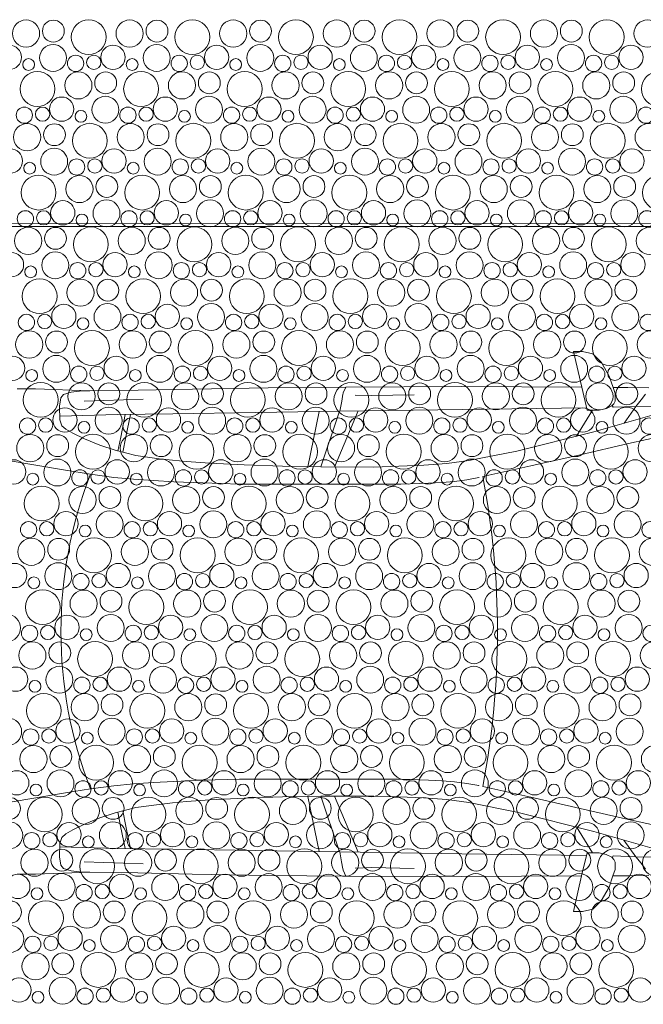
# Model space of a CAD drawing. Header units: metres. Extents: x -167 to 338, y -186 to 508.
# Tile 120 of 256: x 67.99 to 70.18, y 22.26 to 25.72. Entities that reach past the tile are written whole.
import ezdxf
from ezdxf.enums import TextEntityAlignment as Align

# ---------------------------------------------------------------- set-up
doc = ezdxf.new("R2010")
doc.units = ezdxf.units.M
doc.header["$MEASUREMENT"] = 0
doc.linetypes.add('Öffnungslinie Tür Fenster', pattern=[0.23, 0.15, -0.08])
for name, color, linetype in [('60 Gelände 2D Übersicht', 7, 'Continuous'), ('60 Stellplätze', 7, 'Continuous'), ('94 Genehmigungsplanung Bemaßung', 7, 'Continuous')]:
    doc.layers.add(name, color=color, linetype=linetype)
doc.styles.add('ERSTELLTER_STIL_1', font='arial.ttf')
doc.styles.add('ERSTELLTER_STIL_2', font='arial.ttf')
doc.dimstyles.new('ERSTELLTER_STIL__2', dxfattribs={"dimtxt": 0.25, "dimasz": 0.19, "dimexe": 0.18, "dimexo": 0.1, "dimgap": 0, "dimtad": 1, "dimzin": 0, "dimdsep": 46, "dimtxsty": 'ERSTELLTER_STIL_1', "dimblk": 'ARROWHEAD_6', "dimblk1": 'ARROWHEAD_6', "dimblk2": 'ARROWHEAD_6', "dimcen": 0.09, "dimclrd": 7, "dimclre": 7, "dimclrt": 7, "dimazin": 0, "dimtfac": 1, "dimtdec": 4, "dimtmove": 0, "dimatfit": 3, "dimfxl": 1, "dimtolj": 1, "dimtzin": 0, "dimarcsym": 0})

# ---------------------------------------------------------------- blocks, each defined once
blk = doc.blocks.new('*X45', base_point=(27236.1321, 33357.279))
at = {"layer": '60 Gelände 2D Übersicht', "color": 9, "linetype": 'Continuous', "lineweight": 18}
for centre, radius in [((68.0096, 25.6715), 0.0477), ((68.1056, 25.6803), 0.0384), ((68.2297, 25.659), 0.0612), ((68.3733, 25.6715), 0.0477), ((68.4693, 25.6803), 0.0384), ((68.5935, 25.659), 0.0612), ((68.737, 25.6715), 0.0477), ((68.8331, 25.6803), 0.0384), ((68.9572, 25.659), 0.0612), ((69.1007, 25.6715), 0.0477), ((69.1968, 25.6803), 0.0384), ((69.3209, 25.659), 0.0612), ((69.4644, 25.6715), 0.0477), ((69.5605, 25.6803), 0.0384), ((69.6846, 25.659), 0.0612), ((69.8281, 25.6715), 0.0477), ((69.9242, 25.6803), 0.0384), ((70.0483, 25.659), 0.0612), ((70.1918, 25.6715), 0.0477), ((67.9511, 25.5881), 0.0426), ((68.1046, 25.586), 0.0473), ((68.3148, 25.5881), 0.0426), ((68.4683, 25.586), 0.0473), ((68.6786, 25.5881), 0.0426), ((68.832, 25.586), 0.0473), ((69.0423, 25.5881), 0.0426), ((69.1957, 25.586), 0.0473), ((69.406, 25.5881), 0.0426), ((69.5594, 25.586), 0.0473), ((69.7697, 25.5881), 0.0426), ((69.9232, 25.586), 0.0473), ((70.1334, 25.5881), 0.0426), ((68.1836, 25.5668), 0.0286), ((68.2475, 25.5704), 0.0251), ((68.5474, 25.5668), 0.0286), ((68.6112, 25.5704), 0.0251), ((68.9111, 25.5668), 0.0286), ((68.9749, 25.5704), 0.0251), ((69.2748, 25.5668), 0.0286), ((69.3386, 25.5704), 0.0251), ((69.6385, 25.5668), 0.0286), ((69.7023, 25.5704), 0.0251), ((70.0022, 25.5668), 0.0286), ((70.066, 25.5704), 0.0251), ((68.0185, 25.5627), 0.0207), ((68.3822, 25.5627), 0.0207), ((68.7459, 25.5627), 0.0207), ((69.1096, 25.5627), 0.0207), ((69.4733, 25.5627), 0.0207), ((69.8371, 25.5627), 0.0207), ((68.0497, 25.477), 0.0612), ((68.1933, 25.4895), 0.0477), ((68.2893, 25.4983), 0.0384), ((68.4135, 25.477), 0.0612), ((68.557, 25.4895), 0.0477), ((68.6531, 25.4983), 0.0384), ((68.7772, 25.477), 0.0612), ((68.9207, 25.4895), 0.0477), ((69.0168, 25.4983), 0.0384), ((69.1409, 25.477), 0.0612), ((69.2844, 25.4895), 0.0477), ((69.3805, 25.4983), 0.0384), ((69.5046, 25.477), 0.0612), ((69.6481, 25.4895), 0.0477), ((69.7442, 25.4983), 0.0384), ((69.8683, 25.477), 0.0612), ((70.0118, 25.4895), 0.0477), ((70.1079, 25.4983), 0.0384), ((70.232, 25.477), 0.0612), ((68.2883, 25.404), 0.0473), ((68.652, 25.404), 0.0473), ((69.0157, 25.404), 0.0473), ((69.3794, 25.404), 0.0473), ((69.7432, 25.404), 0.0473), ((70.1069, 25.404), 0.0473), ((68.1348, 25.4061), 0.0426), ((68.4986, 25.4061), 0.0426), ((68.8623, 25.4061), 0.0426), ((69.226, 25.4061), 0.0426), ((69.5897, 25.4061), 0.0426), ((69.9534, 25.4061), 0.0426), ((68.0036, 25.3849), 0.0286), ((68.0675, 25.3884), 0.0251), ((68.2022, 25.3807), 0.0207), ((68.3674, 25.3849), 0.0286), ((68.4312, 25.3884), 0.0251), ((68.5659, 25.3807), 0.0207), ((68.7311, 25.3849), 0.0286), ((68.7949, 25.3884), 0.0251), ((68.9296, 25.3807), 0.0207), ((69.0948, 25.3849), 0.0286), ((69.1586, 25.3884), 0.0251), ((69.2933, 25.3807), 0.0207), ((69.4585, 25.3849), 0.0286), ((69.5223, 25.3884), 0.0251), ((69.6571, 25.3807), 0.0207), ((69.8222, 25.3849), 0.0286), ((69.886, 25.3884), 0.0251), ((70.0208, 25.3807), 0.0207), ((70.1859, 25.3849), 0.0286), ((68.0133, 25.3075), 0.0477), ((68.1093, 25.3163), 0.0384), ((68.2335, 25.2951), 0.0612), ((68.377, 25.3075), 0.0477), ((68.4731, 25.3163), 0.0384), ((68.5972, 25.2951), 0.0612), ((68.7407, 25.3075), 0.0477), ((68.8368, 25.3163), 0.0384), ((68.9609, 25.2951), 0.0612), ((69.1044, 25.3075), 0.0477), ((69.2005, 25.3163), 0.0384), ((69.3246, 25.2951), 0.0612), ((69.4681, 25.3075), 0.0477), ((69.5642, 25.3163), 0.0384), ((69.6883, 25.2951), 0.0612), ((69.8318, 25.3075), 0.0477), ((69.9279, 25.3163), 0.0384), ((70.052, 25.2951), 0.0612), ((70.1956, 25.3075), 0.0477), ((67.9548, 25.2241), 0.0426), ((68.1083, 25.222), 0.0473), ((68.3186, 25.2241), 0.0426), ((68.472, 25.222), 0.0473), ((68.6823, 25.2241), 0.0426), ((68.8357, 25.222), 0.0473), ((69.046, 25.2241), 0.0426), ((69.1994, 25.222), 0.0473), ((69.4097, 25.2241), 0.0426), ((69.5632, 25.222), 0.0473), ((69.7734, 25.2241), 0.0426), ((69.9269, 25.222), 0.0473), ((70.1371, 25.2241), 0.0426), ((68.0222, 25.1987), 0.0207), ((68.1874, 25.2029), 0.0286), ((68.2512, 25.2064), 0.0251), ((68.3859, 25.1987), 0.0207), ((68.5511, 25.2029), 0.0286), ((68.6149, 25.2064), 0.0251), ((68.7496, 25.1987), 0.0207), ((68.9148, 25.2029), 0.0286), ((68.9786, 25.2064), 0.0251), ((69.1133, 25.1987), 0.0207), ((69.2785, 25.2029), 0.0286), ((69.3423, 25.2064), 0.0251), ((69.4771, 25.1987), 0.0207), ((69.6422, 25.2029), 0.0286), ((69.706, 25.2064), 0.0251), ((69.8408, 25.1987), 0.0207), ((70.0059, 25.2029), 0.0286), ((70.0697, 25.2064), 0.0251), ((68.0535, 25.1131), 0.0612), ((68.4172, 25.1131), 0.0612), ((68.7809, 25.1131), 0.0612), ((69.1446, 25.1131), 0.0612), ((69.5083, 25.1131), 0.0612), ((69.872, 25.1131), 0.0612), ((70.2357, 25.1131), 0.0612), ((68.197, 25.1255), 0.0477), ((68.2931, 25.1343), 0.0384), ((68.5607, 25.1255), 0.0477), ((68.6568, 25.1343), 0.0384), ((68.9244, 25.1255), 0.0477), ((69.0205, 25.1343), 0.0384), ((69.2881, 25.1255), 0.0477), ((69.3842, 25.1343), 0.0384), ((69.6518, 25.1255), 0.0477), ((69.7479, 25.1343), 0.0384), ((70.0156, 25.1255), 0.0477), ((70.1116, 25.1343), 0.0384), ((68.1386, 25.0421), 0.0426), ((68.292, 25.04), 0.0473), ((68.5023, 25.0421), 0.0426), ((68.6557, 25.04), 0.0473), ((68.866, 25.0421), 0.0426), ((69.0194, 25.04), 0.0473), ((69.2297, 25.0421), 0.0426), ((69.3832, 25.04), 0.0473), ((69.5934, 25.0421), 0.0426), ((69.7469, 25.04), 0.0473), ((69.9571, 25.0421), 0.0426), ((70.1106, 25.04), 0.0473), ((68.0074, 25.0209), 0.0286), ((68.0712, 25.0244), 0.0251), ((68.2059, 25.0167), 0.0207), ((68.3711, 25.0209), 0.0286), ((68.4349, 25.0244), 0.0251), ((68.5696, 25.0167), 0.0207), ((68.7348, 25.0209), 0.0286), ((68.7986, 25.0244), 0.0251), ((68.9333, 25.0167), 0.0207), ((69.0985, 25.0209), 0.0286), ((69.1623, 25.0244), 0.0251), ((69.2971, 25.0167), 0.0207), ((69.4622, 25.0209), 0.0286), ((69.526, 25.0244), 0.0251), ((69.6608, 25.0167), 0.0207), ((69.8259, 25.0209), 0.0286), ((69.8897, 25.0244), 0.0251), ((70.0245, 25.0167), 0.0207), ((70.1896, 25.0209), 0.0286), ((68.017, 24.9435), 0.0477), ((68.1131, 24.9523), 0.0384), ((68.2372, 24.9311), 0.0612), ((68.3807, 24.9435), 0.0477), ((68.4768, 24.9523), 0.0384), ((68.6009, 24.9311), 0.0612), ((68.7444, 24.9435), 0.0477), ((68.8405, 24.9523), 0.0384), ((68.9646, 24.9311), 0.0612), ((69.1081, 24.9435), 0.0477), ((69.2042, 24.9523), 0.0384), ((69.3283, 24.9311), 0.0612), ((69.4718, 24.9435), 0.0477), ((69.5679, 24.9523), 0.0384), ((69.692, 24.9311), 0.0612), ((69.8356, 24.9435), 0.0477), ((69.9316, 24.9523), 0.0384), ((70.0557, 24.9311), 0.0612), ((70.1993, 24.9435), 0.0477), ((67.9586, 24.8601), 0.0426), ((68.112, 24.858), 0.0473), ((68.3223, 24.8601), 0.0426), ((68.4757, 24.858), 0.0473), ((68.686, 24.8601), 0.0426), ((68.8394, 24.858), 0.0473), ((69.0497, 24.8601), 0.0426), ((69.2032, 24.858), 0.0473), ((69.4134, 24.8601), 0.0426), ((69.5669, 24.858), 0.0473), ((69.7771, 24.8601), 0.0426), ((69.9306, 24.858), 0.0473), ((70.1408, 24.8601), 0.0426), ((68.1911, 24.8389), 0.0286), ((68.2549, 24.8424), 0.0251), ((68.5548, 24.8389), 0.0286), ((68.6186, 24.8424), 0.0251), ((68.9185, 24.8389), 0.0286), ((68.9823, 24.8424), 0.0251), ((69.2822, 24.8389), 0.0286), ((69.346, 24.8424), 0.0251), ((69.6459, 24.8389), 0.0286), ((69.7097, 24.8424), 0.0251), ((70.0096, 24.8389), 0.0286), ((70.0734, 24.8424), 0.0251), ((68.0259, 24.8347), 0.0207), ((68.3896, 24.8347), 0.0207), ((68.7533, 24.8347), 0.0207), ((69.1171, 24.8347), 0.0207), ((69.4808, 24.8347), 0.0207), ((69.8445, 24.8347), 0.0207), ((68.0572, 24.7491), 0.0612), ((68.2007, 24.7615), 0.0477), ((68.2968, 24.7703), 0.0384), ((68.4209, 24.7491), 0.0612), ((68.5644, 24.7615), 0.0477), ((68.6605, 24.7703), 0.0384), ((68.7846, 24.7491), 0.0612), ((68.9281, 24.7615), 0.0477), ((69.0242, 24.7703), 0.0384), ((69.1483, 24.7491), 0.0612), ((69.2918, 24.7615), 0.0477), ((69.3879, 24.7703), 0.0384), ((69.512, 24.7491), 0.0612), ((69.6556, 24.7615), 0.0477), ((69.7516, 24.7703), 0.0384), ((69.8757, 24.7491), 0.0612), ((70.0193, 24.7615), 0.0477), ((70.1153, 24.7703), 0.0384), ((68.1423, 24.6781), 0.0426), ((68.2957, 24.676), 0.0473), ((68.506, 24.6781), 0.0426), ((68.6594, 24.676), 0.0473), ((68.8697, 24.6781), 0.0426), ((69.0232, 24.676), 0.0473), ((69.2334, 24.6781), 0.0426), ((69.3869, 24.676), 0.0473), ((69.5971, 24.6781), 0.0426), ((69.7506, 24.676), 0.0473), ((69.9608, 24.6781), 0.0426), ((70.1143, 24.676), 0.0473), ((68.0111, 24.6569), 0.0286), ((68.0749, 24.6604), 0.0251), ((68.2096, 24.6527), 0.0207), ((68.3748, 24.6569), 0.0286), ((68.4386, 24.6604), 0.0251), ((68.5733, 24.6527), 0.0207), ((68.7385, 24.6569), 0.0286), ((68.8023, 24.6604), 0.0251), ((68.9371, 24.6527), 0.0207), ((69.1022, 24.6569), 0.0286), ((69.166, 24.6604), 0.0251), ((69.3008, 24.6527), 0.0207), ((69.4659, 24.6569), 0.0286), ((69.5297, 24.6604), 0.0251), ((69.6645, 24.6527), 0.0207), ((69.8296, 24.6569), 0.0286), ((69.8934, 24.6604), 0.0251), ((70.0282, 24.6527), 0.0207), ((70.1933, 24.6569), 0.0286), ((68.0207, 24.5795), 0.0477), ((68.1168, 24.5883), 0.0384), ((68.2409, 24.5671), 0.0612), ((68.3844, 24.5795), 0.0477), ((68.4805, 24.5883), 0.0384), ((68.6046, 24.5671), 0.0612), ((68.7481, 24.5795), 0.0477), ((68.8442, 24.5883), 0.0384), ((68.9683, 24.5671), 0.0612), ((69.1118, 24.5795), 0.0477), ((69.2079, 24.5883), 0.0384), ((69.332, 24.5671), 0.0612), ((69.4756, 24.5795), 0.0477), ((69.5716, 24.5883), 0.0384), ((69.6957, 24.5671), 0.0612), ((69.8393, 24.5795), 0.0477), ((69.9353, 24.5883), 0.0384), ((70.0594, 24.5671), 0.0612), ((70.203, 24.5795), 0.0477), ((67.9623, 24.4961), 0.0426), ((68.1157, 24.494), 0.0473), ((68.326, 24.4961), 0.0426), ((68.4794, 24.494), 0.0473), ((68.6897, 24.4961), 0.0426), ((68.8432, 24.494), 0.0473), ((69.0534, 24.4961), 0.0426), ((69.2069, 24.494), 0.0473), ((69.4171, 24.4961), 0.0426), ((69.5706, 24.494), 0.0473), ((69.7808, 24.4961), 0.0426), ((69.9343, 24.494), 0.0473), ((70.1445, 24.4961), 0.0426), ((68.0296, 24.4707), 0.0207), ((68.1948, 24.4749), 0.0286), ((68.2586, 24.4784), 0.0251), ((68.3933, 24.4707), 0.0207), ((68.5585, 24.4749), 0.0286), ((68.6223, 24.4784), 0.0251), ((68.7571, 24.4707), 0.0207), ((68.9222, 24.4749), 0.0286), ((68.986, 24.4784), 0.0251), ((69.1208, 24.4707), 0.0207), ((69.2859, 24.4749), 0.0286), ((69.3497, 24.4784), 0.0251), ((69.4845, 24.4707), 0.0207), ((69.6496, 24.4749), 0.0286), ((69.7134, 24.4784), 0.0251), ((69.8482, 24.4707), 0.0207), ((70.0133, 24.4749), 0.0286), ((70.0771, 24.4784), 0.0251), ((68.0609, 24.3851), 0.0612), ((68.2044, 24.3975), 0.0477), ((68.3005, 24.4063), 0.0384), ((68.4246, 24.3851), 0.0612), ((68.5681, 24.3975), 0.0477), ((68.6642, 24.4063), 0.0384), ((68.7883, 24.3851), 0.0612), ((68.9318, 24.3975), 0.0477), ((69.0279, 24.4063), 0.0384), ((69.152, 24.3851), 0.0612), ((69.2956, 24.3975), 0.0477), ((69.3916, 24.4063), 0.0384), ((69.5157, 24.3851), 0.0612), ((69.6593, 24.3975), 0.0477), ((69.7553, 24.4063), 0.0384), ((69.8794, 24.3851), 0.0612), ((70.023, 24.3975), 0.0477), ((70.119, 24.4063), 0.0384), ((68.146, 24.3142), 0.0426), ((68.2994, 24.312), 0.0473), ((68.5097, 24.3142), 0.0426), ((68.6632, 24.312), 0.0473), ((68.8734, 24.3142), 0.0426), ((69.0269, 24.312), 0.0473), ((69.2371, 24.3142), 0.0426), ((69.3906, 24.312), 0.0473), ((69.6008, 24.3142), 0.0426), ((69.7543, 24.312), 0.0473), ((69.9645, 24.3142), 0.0426), ((70.118, 24.312), 0.0473), ((68.0148, 24.2929), 0.0286), ((68.0786, 24.2964), 0.0251), ((68.2133, 24.2887), 0.0207), ((68.3785, 24.2929), 0.0286), ((68.4423, 24.2964), 0.0251), ((68.5771, 24.2887), 0.0207), ((68.7422, 24.2929), 0.0286), ((68.806, 24.2964), 0.0251), ((68.9408, 24.2887), 0.0207), ((69.1059, 24.2929), 0.0286), ((69.1697, 24.2964), 0.0251), ((69.3045, 24.2887), 0.0207), ((69.4696, 24.2929), 0.0286), ((69.5334, 24.2964), 0.0251), ((69.6682, 24.2887), 0.0207), ((69.8333, 24.2929), 0.0286), ((69.8971, 24.2964), 0.0251), ((70.0319, 24.2887), 0.0207), ((70.197, 24.2929), 0.0286), ((68.0244, 24.2155), 0.0477), ((68.1205, 24.2243), 0.0384), ((68.2446, 24.2031), 0.0612), ((68.3881, 24.2155), 0.0477), ((68.4842, 24.2243), 0.0384), ((68.6083, 24.2031), 0.0612), ((68.7518, 24.2155), 0.0477), ((68.8479, 24.2243), 0.0384), ((68.972, 24.2031), 0.0612), ((69.1156, 24.2155), 0.0477), ((69.2116, 24.2243), 0.0384), ((69.3357, 24.2031), 0.0612), ((69.4793, 24.2155), 0.0477), ((69.5753, 24.2243), 0.0384), ((69.6994, 24.2031), 0.0612), ((69.843, 24.2155), 0.0477), ((69.939, 24.2243), 0.0384), ((70.0631, 24.2031), 0.0612), ((70.2067, 24.2155), 0.0477), ((67.966, 24.1322), 0.0426), ((68.1194, 24.13), 0.0473), ((68.3297, 24.1322), 0.0426), ((68.4832, 24.13), 0.0473), ((68.6934, 24.1322), 0.0426), ((68.8469, 24.13), 0.0473), ((69.0571, 24.1322), 0.0426), ((69.2106, 24.13), 0.0473), ((69.4208, 24.1322), 0.0426), ((69.5743, 24.13), 0.0473), ((69.7845, 24.1322), 0.0426), ((69.938, 24.13), 0.0473), ((70.1482, 24.1322), 0.0426), ((68.1985, 24.1109), 0.0286), ((68.2623, 24.1144), 0.0251), ((68.5622, 24.1109), 0.0286), ((68.626, 24.1144), 0.0251), ((68.9259, 24.1109), 0.0286), ((68.9897, 24.1144), 0.0251), ((69.2896, 24.1109), 0.0286), ((69.3534, 24.1144), 0.0251), ((69.6533, 24.1109), 0.0286), ((69.7171, 24.1144), 0.0251), ((70.017, 24.1109), 0.0286), ((70.0808, 24.1144), 0.0251), ((68.0333, 24.1067), 0.0207), ((68.3971, 24.1067), 0.0207), ((68.7608, 24.1067), 0.0207), ((69.1245, 24.1067), 0.0207), ((69.4882, 24.1067), 0.0207), ((69.8519, 24.1067), 0.0207), ((68.0646, 24.0211), 0.0612), ((68.2081, 24.0335), 0.0477), ((68.3042, 24.0424), 0.0384), ((68.4283, 24.0211), 0.0612), ((68.5718, 24.0335), 0.0477), ((68.6679, 24.0424), 0.0384), ((68.792, 24.0211), 0.0612), ((68.9356, 24.0335), 0.0477), ((69.0316, 24.0424), 0.0384), ((69.1557, 24.0211), 0.0612), ((69.2993, 24.0335), 0.0477), ((69.3953, 24.0424), 0.0384), ((69.5194, 24.0211), 0.0612), ((69.663, 24.0335), 0.0477), ((69.759, 24.0424), 0.0384), ((69.8831, 24.0211), 0.0612), ((70.0267, 24.0335), 0.0477), ((70.1227, 24.0424), 0.0384), ((68.1497, 23.9502), 0.0426), ((68.3032, 23.948), 0.0473), ((68.5134, 23.9502), 0.0426), ((68.6669, 23.948), 0.0473), ((68.8771, 23.9502), 0.0426), ((69.0306, 23.948), 0.0473), ((69.2408, 23.9502), 0.0426), ((69.3943, 23.948), 0.0473), ((69.6045, 23.9502), 0.0426), ((69.758, 23.948), 0.0473), ((69.9682, 23.9502), 0.0426), ((70.1217, 23.948), 0.0473), ((68.0185, 23.9289), 0.0286), ((68.0823, 23.9324), 0.0251), ((68.2171, 23.9247), 0.0207), ((68.3822, 23.9289), 0.0286), ((68.446, 23.9324), 0.0251), ((68.5808, 23.9247), 0.0207), ((68.7459, 23.9289), 0.0286), ((68.8097, 23.9324), 0.0251), ((68.9445, 23.9247), 0.0207), ((69.1096, 23.9289), 0.0286), ((69.1734, 23.9324), 0.0251), ((69.3082, 23.9247), 0.0207), ((69.4733, 23.9289), 0.0286), ((69.5371, 23.9324), 0.0251), ((69.6719, 23.9247), 0.0207), ((69.837, 23.9289), 0.0286), ((69.9008, 23.9324), 0.0251), ((70.0356, 23.9247), 0.0207), ((70.2007, 23.9289), 0.0286), ((68.0281, 23.8515), 0.0477), ((68.1242, 23.8604), 0.0384), ((68.2483, 23.8391), 0.0612), ((68.3918, 23.8515), 0.0477), ((68.4879, 23.8604), 0.0384), ((68.612, 23.8391), 0.0612), ((68.7556, 23.8515), 0.0477), ((68.8516, 23.8604), 0.0384), ((68.9757, 23.8391), 0.0612), ((69.1193, 23.8515), 0.0477), ((69.2153, 23.8604), 0.0384), ((69.3394, 23.8391), 0.0612), ((69.483, 23.8515), 0.0477), ((69.579, 23.8604), 0.0384), ((69.7031, 23.8391), 0.0612), ((69.8467, 23.8515), 0.0477), ((69.9427, 23.8604), 0.0384), ((70.0668, 23.8391), 0.0612), ((70.2104, 23.8515), 0.0477), ((67.9697, 23.7682), 0.0426), ((68.1232, 23.766), 0.0473), ((68.3334, 23.7682), 0.0426), ((68.4869, 23.766), 0.0473), ((68.6971, 23.7682), 0.0426), ((68.8506, 23.766), 0.0473), ((69.0608, 23.7682), 0.0426), ((69.2143, 23.766), 0.0473), ((69.4245, 23.7682), 0.0426), ((69.578, 23.766), 0.0473), ((69.7882, 23.7682), 0.0426), ((69.9417, 23.766), 0.0473), ((70.1519, 23.7682), 0.0426), ((68.0371, 23.7427), 0.0207), ((68.2022, 23.7469), 0.0286), ((68.266, 23.7504), 0.0251), ((68.4008, 23.7427), 0.0207), ((68.5659, 23.7469), 0.0286), ((68.6297, 23.7504), 0.0251), ((68.7645, 23.7427), 0.0207), ((68.9296, 23.7469), 0.0286), ((68.9934, 23.7504), 0.0251), ((69.1282, 23.7427), 0.0207), ((69.2933, 23.7469), 0.0286), ((69.3571, 23.7504), 0.0251), ((69.4919, 23.7427), 0.0207), ((69.657, 23.7469), 0.0286), ((69.7208, 23.7504), 0.0251), ((69.8556, 23.7427), 0.0207), ((70.0207, 23.7469), 0.0286), ((70.0846, 23.7504), 0.0251), ((68.0683, 23.6571), 0.0612), ((68.2118, 23.6695), 0.0477), ((68.3079, 23.6784), 0.0384), ((68.432, 23.6571), 0.0612), ((68.5756, 23.6695), 0.0477), ((68.6716, 23.6784), 0.0384), ((68.7957, 23.6571), 0.0612), ((68.9393, 23.6695), 0.0477), ((69.0353, 23.6784), 0.0384), ((69.1594, 23.6571), 0.0612), ((69.303, 23.6695), 0.0477), ((69.399, 23.6784), 0.0384), ((69.5231, 23.6571), 0.0612), ((69.6667, 23.6695), 0.0477), ((69.7627, 23.6784), 0.0384), ((69.8868, 23.6571), 0.0612), ((70.0304, 23.6695), 0.0477), ((70.1264, 23.6784), 0.0384), ((67.9432, 23.584), 0.0473), ((68.1534, 23.5862), 0.0426), ((68.3069, 23.584), 0.0473), ((68.5171, 23.5862), 0.0426), ((68.6706, 23.584), 0.0473), ((68.8808, 23.5862), 0.0426), ((69.0343, 23.584), 0.0473), ((69.2445, 23.5862), 0.0426), ((69.398, 23.584), 0.0473), ((69.6082, 23.5862), 0.0426), ((69.7617, 23.584), 0.0473), ((69.9719, 23.5862), 0.0426), ((70.1254, 23.584), 0.0473), ((68.0222, 23.5649), 0.0286), ((68.086, 23.5684), 0.0251), ((68.3859, 23.5649), 0.0286), ((68.4497, 23.5684), 0.0251), ((68.7496, 23.5649), 0.0286), ((68.8134, 23.5684), 0.0251), ((69.1133, 23.5649), 0.0286), ((69.1771, 23.5684), 0.0251), ((69.477, 23.5649), 0.0286), ((69.5408, 23.5684), 0.0251), ((69.8407, 23.5649), 0.0286), ((69.9046, 23.5684), 0.0251), ((70.2044, 23.5649), 0.0286), ((68.2208, 23.5607), 0.0207), ((68.5845, 23.5607), 0.0207), ((68.9482, 23.5607), 0.0207), ((69.3119, 23.5607), 0.0207), ((69.6756, 23.5607), 0.0207), ((70.0393, 23.5607), 0.0207), ((68.0318, 23.4875), 0.0477), ((68.1279, 23.4964), 0.0384), ((68.252, 23.4751), 0.0612), ((68.3956, 23.4875), 0.0477), ((68.4916, 23.4964), 0.0384), ((68.6157, 23.4751), 0.0612), ((68.7593, 23.4875), 0.0477), ((68.8553, 23.4964), 0.0384), ((68.9794, 23.4751), 0.0612), ((69.123, 23.4875), 0.0477), ((69.219, 23.4964), 0.0384), ((69.3431, 23.4751), 0.0612), ((69.4867, 23.4875), 0.0477), ((69.5827, 23.4964), 0.0384), ((69.7068, 23.4751), 0.0612), ((69.8504, 23.4875), 0.0477), ((69.9464, 23.4964), 0.0384), ((70.0705, 23.4751), 0.0612), ((70.2141, 23.4875), 0.0477), ((67.9734, 23.4042), 0.0426), ((68.1269, 23.402), 0.0473), ((68.3371, 23.4042), 0.0426), ((68.4906, 23.402), 0.0473), ((68.7008, 23.4042), 0.0426), ((68.8543, 23.402), 0.0473), ((69.0645, 23.4042), 0.0426), ((69.218, 23.402), 0.0473), ((69.4282, 23.4042), 0.0426), ((69.5817, 23.402), 0.0473), ((69.7919, 23.4042), 0.0426), ((69.9454, 23.402), 0.0473), ((70.1556, 23.4042), 0.0426), ((68.2059, 23.3829), 0.0286), ((68.2697, 23.3864), 0.0251), ((68.5696, 23.3829), 0.0286), ((68.6334, 23.3864), 0.0251), ((68.9333, 23.3829), 0.0286), ((68.9971, 23.3864), 0.0251), ((69.297, 23.3829), 0.0286), ((69.3608, 23.3864), 0.0251), ((69.6607, 23.3829), 0.0286), ((69.7246, 23.3864), 0.0251), ((70.0244, 23.3829), 0.0286), ((70.0883, 23.3864), 0.0251), ((68.0408, 23.3787), 0.0207), ((68.4045, 23.3787), 0.0207), ((68.7682, 23.3787), 0.0207), ((69.1319, 23.3787), 0.0207), ((69.4956, 23.3787), 0.0207), ((69.8593, 23.3787), 0.0207), ((68.072, 23.2931), 0.0612), ((68.2156, 23.3056), 0.0477), ((68.3116, 23.3144), 0.0384), ((68.4357, 23.2931), 0.0612), ((68.5793, 23.3056), 0.0477), ((68.6753, 23.3144), 0.0384), ((68.7994, 23.2931), 0.0612), ((68.943, 23.3056), 0.0477), ((69.039, 23.3144), 0.0384), ((69.1631, 23.2931), 0.0612), ((69.3067, 23.3056), 0.0477), ((69.4027, 23.3144), 0.0384), ((69.5268, 23.2931), 0.0612), ((69.6704, 23.3056), 0.0477), ((69.7664, 23.3144), 0.0384), ((69.8905, 23.2931), 0.0612), ((70.0341, 23.3056), 0.0477), ((70.1301, 23.3144), 0.0384), ((67.9469, 23.22), 0.0473), ((68.1571, 23.2222), 0.0426), ((68.3106, 23.22), 0.0473), ((68.5208, 23.2222), 0.0426), ((68.6743, 23.22), 0.0473), ((68.8845, 23.2222), 0.0426), ((69.038, 23.22), 0.0473), ((69.2482, 23.2222), 0.0426), ((69.4017, 23.22), 0.0473), ((69.6119, 23.2222), 0.0426), ((69.7654, 23.22), 0.0473), ((69.9756, 23.2222), 0.0426), ((70.1291, 23.22), 0.0473), ((68.0259, 23.2009), 0.0286), ((68.0897, 23.2044), 0.0251), ((68.2245, 23.1968), 0.0207), ((68.3896, 23.2009), 0.0286), ((68.4534, 23.2044), 0.0251), ((68.5882, 23.1968), 0.0207), ((68.7533, 23.2009), 0.0286), ((68.8171, 23.2044), 0.0251), ((68.9519, 23.1968), 0.0207), ((69.117, 23.2009), 0.0286), ((69.1808, 23.2044), 0.0251), ((69.3156, 23.1968), 0.0207), ((69.4807, 23.2009), 0.0286), ((69.5446, 23.2044), 0.0251), ((69.6793, 23.1968), 0.0207), ((69.8444, 23.2009), 0.0286), ((69.9083, 23.2044), 0.0251), ((70.043, 23.1968), 0.0207), ((68.0356, 23.1236), 0.0477), ((68.1316, 23.1324), 0.0384), ((68.2557, 23.1111), 0.0612), ((68.3993, 23.1236), 0.0477), ((68.4953, 23.1324), 0.0384), ((68.6194, 23.1111), 0.0612), ((68.763, 23.1236), 0.0477), ((68.859, 23.1324), 0.0384), ((68.9831, 23.1111), 0.0612), ((69.1267, 23.1236), 0.0477), ((69.2227, 23.1324), 0.0384), ((69.3468, 23.1111), 0.0612), ((69.4904, 23.1236), 0.0477), ((69.5864, 23.1324), 0.0384), ((69.7105, 23.1111), 0.0612), ((69.8541, 23.1236), 0.0477), ((69.9501, 23.1324), 0.0384), ((70.0742, 23.1111), 0.0612), ((70.2178, 23.1236), 0.0477), ((67.9771, 23.0402), 0.0426), ((68.1306, 23.038), 0.0473), ((68.3408, 23.0402), 0.0426), ((68.4943, 23.038), 0.0473), ((68.7045, 23.0402), 0.0426), ((68.858, 23.038), 0.0473), ((69.0682, 23.0402), 0.0426), ((69.2217, 23.038), 0.0473), ((69.4319, 23.0402), 0.0426), ((69.5854, 23.038), 0.0473), ((69.7956, 23.0402), 0.0426), ((69.9491, 23.038), 0.0473), ((70.1593, 23.0402), 0.0426), ((68.0445, 23.0148), 0.0207), ((68.2096, 23.0189), 0.0286), ((68.2734, 23.0224), 0.0251), ((68.4082, 23.0148), 0.0207), ((68.5733, 23.0189), 0.0286), ((68.6371, 23.0224), 0.0251), ((68.7719, 23.0148), 0.0207), ((68.937, 23.0189), 0.0286), ((69.0008, 23.0224), 0.0251), ((69.1356, 23.0148), 0.0207), ((69.3007, 23.0189), 0.0286), ((69.3646, 23.0224), 0.0251), ((69.4993, 23.0148), 0.0207), ((69.6644, 23.0189), 0.0286), ((69.7283, 23.0224), 0.0251), ((69.863, 23.0148), 0.0207), ((70.0281, 23.0189), 0.0286), ((70.092, 23.0224), 0.0251), ((67.9516, 22.9504), 0.0384), ((68.0757, 22.9291), 0.0612), ((68.2193, 22.9416), 0.0477), ((68.3153, 22.9504), 0.0384), ((68.4394, 22.9291), 0.0612), ((68.583, 22.9416), 0.0477), ((68.679, 22.9504), 0.0384), ((68.8031, 22.9291), 0.0612), ((68.9467, 22.9416), 0.0477), ((69.0427, 22.9504), 0.0384), ((69.1668, 22.9291), 0.0612), ((69.3104, 22.9416), 0.0477), ((69.4064, 22.9504), 0.0384), ((69.5305, 22.9291), 0.0612), ((69.6741, 22.9416), 0.0477), ((69.7701, 22.9504), 0.0384), ((69.8942, 22.9291), 0.0612), ((70.0378, 22.9416), 0.0477), ((70.1338, 22.9504), 0.0384), ((67.9506, 22.856), 0.0473), ((68.1608, 22.8582), 0.0426), ((68.3143, 22.856), 0.0473), ((68.5245, 22.8582), 0.0426), ((68.678, 22.856), 0.0473), ((68.8882, 22.8582), 0.0426), ((69.0417, 22.856), 0.0473), ((69.2519, 22.8582), 0.0426), ((69.4054, 22.856), 0.0473), ((69.6156, 22.8582), 0.0426), ((69.7691, 22.856), 0.0473), ((69.9793, 22.8582), 0.0426), ((70.1328, 22.856), 0.0473), ((68.0296, 22.8369), 0.0286), ((68.0934, 22.8405), 0.0251), ((68.3933, 22.8369), 0.0286), ((68.4571, 22.8405), 0.0251), ((68.757, 22.8369), 0.0286), ((68.8208, 22.8405), 0.0251), ((69.1207, 22.8369), 0.0286), ((69.1846, 22.8405), 0.0251), ((69.4844, 22.8369), 0.0286), ((69.5483, 22.8405), 0.0251), ((69.8481, 22.8369), 0.0286), ((69.912, 22.8405), 0.0251), ((68.2282, 22.8328), 0.0207), ((68.5919, 22.8328), 0.0207), ((68.9556, 22.8328), 0.0207), ((69.3193, 22.8328), 0.0207), ((69.683, 22.8328), 0.0207), ((70.0467, 22.8328), 0.0207), ((68.0393, 22.7596), 0.0477), ((68.1353, 22.7684), 0.0384), ((68.2594, 22.7471), 0.0612), ((68.403, 22.7596), 0.0477), ((68.499, 22.7684), 0.0384), ((68.6231, 22.7471), 0.0612), ((68.7667, 22.7596), 0.0477), ((68.8627, 22.7684), 0.0384), ((68.9868, 22.7471), 0.0612), ((69.1304, 22.7596), 0.0477), ((69.2264, 22.7684), 0.0384), ((69.3505, 22.7471), 0.0612), ((69.4941, 22.7596), 0.0477), ((69.5901, 22.7684), 0.0384), ((69.7142, 22.7471), 0.0612), ((69.8578, 22.7596), 0.0477), ((69.9538, 22.7684), 0.0384), ((70.0779, 22.7471), 0.0612), ((70.2215, 22.7596), 0.0477), ((67.9808, 22.6762), 0.0426), ((68.1343, 22.674), 0.0473), ((68.3445, 22.6762), 0.0426), ((68.498, 22.674), 0.0473), ((68.7082, 22.6762), 0.0426), ((68.8617, 22.674), 0.0473), ((69.0719, 22.6762), 0.0426), ((69.2254, 22.674), 0.0473), ((69.4356, 22.6762), 0.0426), ((69.5891, 22.674), 0.0473), ((69.7993, 22.6762), 0.0426), ((69.9528, 22.674), 0.0473), ((70.163, 22.6762), 0.0426), ((68.0482, 22.6508), 0.0207), ((68.2133, 22.6549), 0.0286), ((68.2771, 22.6585), 0.0251), ((68.4119, 22.6508), 0.0207), ((68.577, 22.6549), 0.0286), ((68.6408, 22.6585), 0.0251), ((68.7756, 22.6508), 0.0207), ((68.9407, 22.6549), 0.0286), ((69.0046, 22.6585), 0.0251), ((69.1393, 22.6508), 0.0207), ((69.3044, 22.6549), 0.0286), ((69.3683, 22.6585), 0.0251), ((69.503, 22.6508), 0.0207), ((69.6681, 22.6549), 0.0286), ((69.732, 22.6585), 0.0251), ((69.8667, 22.6508), 0.0207), ((70.0318, 22.6549), 0.0286), ((70.0957, 22.6585), 0.0251), ((67.9553, 22.5864), 0.0384), ((68.0794, 22.5651), 0.0612), ((68.223, 22.5776), 0.0477), ((68.319, 22.5864), 0.0384), ((68.4431, 22.5651), 0.0612), ((68.5867, 22.5776), 0.0477), ((68.6827, 22.5864), 0.0384), ((68.8068, 22.5651), 0.0612), ((68.9504, 22.5776), 0.0477), ((69.0464, 22.5864), 0.0384), ((69.1705, 22.5651), 0.0612), ((69.3141, 22.5776), 0.0477), ((69.4101, 22.5864), 0.0384), ((69.5342, 22.5651), 0.0612), ((69.6778, 22.5776), 0.0477), ((69.7738, 22.5864), 0.0384), ((69.8979, 22.5651), 0.0612), ((70.0415, 22.5776), 0.0477), ((70.1375, 22.5864), 0.0384), ((67.9543, 22.492), 0.0473), ((68.1645, 22.4942), 0.0426), ((68.318, 22.492), 0.0473), ((68.5282, 22.4942), 0.0426), ((68.6817, 22.492), 0.0473), ((68.8919, 22.4942), 0.0426), ((69.0454, 22.492), 0.0473), ((69.2556, 22.4942), 0.0426), ((69.4091, 22.492), 0.0473), ((69.6193, 22.4942), 0.0426), ((69.7728, 22.492), 0.0473), ((69.983, 22.4942), 0.0426), ((70.1365, 22.492), 0.0473), ((68.0333, 22.4729), 0.0286), ((68.0971, 22.4765), 0.0251), ((68.2319, 22.4688), 0.0207), ((68.397, 22.4729), 0.0286), ((68.4608, 22.4765), 0.0251), ((68.5956, 22.4688), 0.0207), ((68.7607, 22.4729), 0.0286), ((68.8246, 22.4765), 0.0251), ((68.9593, 22.4688), 0.0207), ((69.1244, 22.4729), 0.0286), ((69.1883, 22.4765), 0.0251), ((69.323, 22.4688), 0.0207), ((69.4881, 22.4729), 0.0286), ((69.552, 22.4765), 0.0251), ((69.6867, 22.4688), 0.0207), ((69.8518, 22.4729), 0.0286), ((69.9157, 22.4765), 0.0251), ((70.0504, 22.4688), 0.0207), ((68.043, 22.3956), 0.0477), ((68.139, 22.4044), 0.0384), ((68.2631, 22.3831), 0.0612), ((68.4067, 22.3956), 0.0477), ((68.5027, 22.4044), 0.0384), ((68.6268, 22.3831), 0.0612), ((68.7704, 22.3956), 0.0477), ((68.8664, 22.4044), 0.0384), ((68.9905, 22.3831), 0.0612), ((69.1341, 22.3956), 0.0477), ((69.2301, 22.4044), 0.0384), ((69.3542, 22.3831), 0.0612), ((69.4978, 22.3956), 0.0477), ((69.5938, 22.4044), 0.0384), ((69.7179, 22.3831), 0.0612), ((69.8615, 22.3956), 0.0477), ((69.9575, 22.4044), 0.0384), ((70.0817, 22.3831), 0.0612), ((67.9845, 22.3122), 0.0426), ((68.138, 22.31), 0.0473), ((68.3482, 22.3122), 0.0426), ((68.5017, 22.31), 0.0473), ((68.7119, 22.3122), 0.0426), ((68.8654, 22.31), 0.0473), ((69.0756, 22.3122), 0.0426), ((69.2291, 22.31), 0.0473), ((69.4393, 22.3122), 0.0426), ((69.5928, 22.31), 0.0473), ((69.803, 22.3122), 0.0426), ((69.9565, 22.31), 0.0473), ((70.1668, 22.3122), 0.0426), ((68.0519, 22.2868), 0.0207), ((68.217, 22.2909), 0.0286), ((68.2808, 22.2945), 0.0251), ((68.4156, 22.2868), 0.0207), ((68.5807, 22.2909), 0.0286), ((68.6446, 22.2945), 0.0251), ((68.7793, 22.2868), 0.0207), ((68.9444, 22.2909), 0.0286), ((69.0083, 22.2945), 0.0251), ((69.143, 22.2868), 0.0207), ((69.3081, 22.2909), 0.0286), ((69.372, 22.2945), 0.0251), ((69.5067, 22.2868), 0.0207), ((69.6718, 22.2909), 0.0286), ((69.7357, 22.2945), 0.0251), ((69.8704, 22.2868), 0.0207), ((70.0356, 22.2909), 0.0286), ((70.0994, 22.2945), 0.0251)]:
    blk.add_circle(centre, radius, dxfattribs=at)
blk = doc.blocks.new('PKW 04 27')
at = {"layer": '60 Stellplätze', "color": 7, "linetype": 'Continuous', "lineweight": 13}
for p, q in [((0.129, 0.8205), (0.1389, 0.8324)), ((0.1389, 0.8324), (0.1652, 0.8403)), ((0.1652, 0.8403), (0.1947, 0.8443)), ((0.1947, 0.8443), (0.2308, 0.8455)), ((1.1195, 0.8333), (1.1151, 0.8089)), ((1.1202, 0.8363), (1.1195, 0.8333)), ((1.1207, 0.8382), (1.1202, 0.8363)), ((1.1299, 0.8585), (1.1207, 0.8382)), ((1.1626, 0.8305), (1.2201, 0.8291)), ((1.2201, 0.8291), (1.3697, 0.8315)), ((1.9578, 0.8581), (1.9772, 0.7774)), ((2.0753, 0.8357), (2.0679, 0.8577)), ((2.0752, 0.8094), (2.0753, 0.8357)), ((2.1668, 0.8138), (2.1823, 0.8341)), ((0.1246, 0.7914), (0.129, 0.8205)), ((0.2109, 0.8092), (0.4181, 0.8162)), ((1.1151, 0.8089), (1.1086, 0.774)), ((2.0634, 0.7923), (2.0704, 0.7999)), ((2.0704, 0.7999), (2.0752, 0.8094)), ((2.148, 0.7905), (2.1668, 0.8138)), ((0.1257, 0.7439), (0.1246, 0.7914)), ((0.3274, 0.7619), (0.1254, 0.7565)), ((0.522, 0.7647), (0.3274, 0.7619)), ((0.3553, 0.7623), (0.3391, 0.6831)), ((0.3734, 0.7626), (0.3572, 0.6834)), ((0.8136, 0.7693), (0.522, 0.7647)), ((1.1086, 0.774), (0.8136, 0.7693)), ((1.0363, 0.7728), (0.9965, 0.5788)), ((1.042, 0.578), (1.1076, 0.774)), ((1.1733, 0.7749), (1.0903, 0.5779)), ((1.1086, 0.774), (1.5376, 0.78)), ((1.5376, 0.78), (1.975, 0.7861)), ((1.9392, 0.6862), (1.9959, 0.7774)), ((1.9772, 0.7774), (2.0196, 0.7774)), ((2.0004, 0.7016), (2.2135, 0.763)), ((2.0196, 0.7774), (2.0445, 0.7831)), ((2.0445, 0.7831), (2.0634, 0.7923)), ((2.0687, 0.7877), (2.0654, 0.7945)), ((2.0687, 0.7877), (2.148, 0.7905)), ((2.1065, 0.7322), (2.148, 0.7905)), ((2.148, 0.7905), (2.2056, 0.7922)), ((0.1324, 0.7228), (0.1257, 0.7439)), ((0.1467, 0.7106), (0.1324, 0.7228)), ((0.1713, 0.6966), (0.1467, 0.7106)), ((0.2126, 0.6765), (0.1713, 0.6966)), ((2.0004, 0.7016), (1.7304, 0.6338)), ((2.122, 0.66), (2.2938, 0.6977)), ((0.2663, 0.6546), (0.2126, 0.6765)), ((0.3391, 0.6831), (0.3296, 0.6339)), ((0.3572, 0.6834), (0.3468, 0.6295)), ((1.9528, 0.6213), (2.122, 0.66)), ((0.3195, 0.6364), (0.2663, 0.6546)), ((0.3927, 0.6178), (0.3195, 0.6364)), ((1.7304, 0.6338), (1.562, 0.6006)), ((-0.0564, 0.6005), (0.1459, 0.5666)), ((0.4748, 0.6071), (0.3927, 0.6178)), ((0.5213, 0.6016), (0.4748, 0.6071)), ((0.57, 0.5968), (0.5213, 0.6016)), ((0.6526, 0.591), (0.57, 0.5968)), ((0.7728, 0.585), (0.6526, 0.591)), ((1.4839, 0.5901), (1.403, 0.5844)), ((1.562, 0.6006), (1.4839, 0.5901)), ((1.7796, 0.5818), (1.9528, 0.6213)), ((0.1459, 0.5666), (0.2333, 0.5523)), ((0.9073, 0.5803), (0.7728, 0.585)), ((1.042, 0.578), (0.9073, 0.5803)), ((1.2278, 0.5775), (1.042, 0.578)), ((1.3161, 0.5805), (1.2278, 0.5775)), ((1.403, 0.5844), (1.3161, 0.5805)), ((1.6107, 0.5441), (1.7796, 0.5818)), ((0.2333, 0.5523), (0.3153, 0.5414)), ((0.3153, 0.5414), (0.3843, 0.5351)), ((0.3843, 0.5351), (0.4542, 0.5304)), ((0.4542, 0.5304), (0.5262, 0.5263)), ((0.5262, 0.5263), (0.6277, 0.5218)), ((0.6277, 0.5218), (0.7568, 0.5181)), ((1.3226, 0.5181), (1.4205, 0.5217)), ((1.4205, 0.5217), (1.4666, 0.524)), ((1.4666, 0.524), (1.5109, 0.5276)), ((1.5109, 0.5276), (1.5543, 0.5331)), ((1.5543, 0.5331), (1.5968, 0.541)), ((1.5973, 0.5412), (1.5967, 0.5409)), ((0.7568, 0.5181), (1.3226, 0.5181)), ((0.6277, -0.5218), (0.7568, -0.5181)), ((0.7568, -0.5181), (1.3226, -0.5181)), ((1.3226, -0.5181), (1.4205, -0.5217)), ((0.1459, -0.5666), (0.2333, -0.5523)), ((0.2333, -0.5523), (0.3153, -0.5414)), ((0.3153, -0.5414), (0.3843, -0.5351)), ((0.3843, -0.5351), (0.4542, -0.5304)), ((0.4542, -0.5304), (0.5262, -0.5263)), ((0.5262, -0.5263), (0.6277, -0.5218)), ((1.4205, -0.5217), (1.4666, -0.524)), ((1.4666, -0.524), (1.5109, -0.5276)), ((1.5109, -0.5276), (1.5543, -0.5331)), ((1.5543, -0.5331), (1.5968, -0.541)), ((1.5973, -0.5412), (1.5967, -0.5409)), ((1.6107, -0.5441), (1.7796, -0.5818)), ((-0.0564, -0.6005), (0.1459, -0.5666)), ((0.7728, -0.585), (0.6526, -0.591)), ((0.9073, -0.5803), (0.7728, -0.585)), ((1.042, -0.578), (0.9073, -0.5803)), ((1.0363, -0.7728), (0.9965, -0.5788)), ((1.2278, -0.5775), (1.042, -0.578)), ((1.042, -0.578), (1.1076, -0.774)), ((1.1733, -0.7749), (1.0903, -0.5779)), ((1.3161, -0.5805), (1.2278, -0.5775)), ((1.403, -0.5844), (1.3161, -0.5805)), ((1.4839, -0.5901), (1.403, -0.5844)), ((1.7796, -0.5818), (1.9528, -0.6213)), ((0.3927, -0.6178), (0.3195, -0.6364)), ((0.4748, -0.6071), (0.3927, -0.6178)), ((0.5213, -0.6016), (0.4748, -0.6071)), ((0.57, -0.5968), (0.5213, -0.6016)), ((0.6526, -0.591), (0.57, -0.5968)), ((1.562, -0.6006), (1.4839, -0.5901)), ((1.7304, -0.6338), (1.562, -0.6006)), ((1.9528, -0.6213), (2.122, -0.66)), ((0.2663, -0.6546), (0.2126, -0.6765)), ((0.3195, -0.6364), (0.2663, -0.6546)), ((0.3391, -0.6831), (0.3296, -0.6339)), ((0.3572, -0.6834), (0.3468, -0.6295)), ((2.0004, -0.7016), (1.7304, -0.6338)), ((0.2126, -0.6765), (0.1713, -0.6966)), ((0.3553, -0.7623), (0.3391, -0.6831)), ((0.3734, -0.7626), (0.3572, -0.6834)), ((1.9392, -0.6862), (1.9959, -0.7774)), ((2.122, -0.66), (2.2938, -0.6977)), ((0.1324, -0.7228), (0.1257, -0.7439)), ((0.1467, -0.7106), (0.1324, -0.7228)), ((0.1713, -0.6966), (0.1467, -0.7106)), ((2.0004, -0.7016), (2.2135, -0.763)), ((0.1257, -0.7439), (0.1246, -0.7914)), ((0.3274, -0.7619), (0.1254, -0.7565)), ((2.1065, -0.7322), (2.148, -0.7905)), ((0.1246, -0.7914), (0.129, -0.8205)), ((0.522, -0.7647), (0.3274, -0.7619)), ((0.8136, -0.7693), (0.522, -0.7647)), ((1.1086, -0.774), (0.8136, -0.7693)), ((1.1086, -0.774), (1.5376, -0.78)), ((1.1151, -0.8089), (1.1086, -0.774)), ((1.5376, -0.78), (1.975, -0.7861)), ((1.9578, -0.8581), (1.9772, -0.7774)), ((1.9772, -0.7774), (2.0196, -0.7774)), ((2.0196, -0.7774), (2.0445, -0.7831)), ((2.0445, -0.7831), (2.0634, -0.7923)), ((2.0634, -0.7923), (2.0704, -0.7999)), ((2.0687, -0.7877), (2.0654, -0.7945)), ((2.0687, -0.7877), (2.148, -0.7905)), ((2.148, -0.7905), (2.1668, -0.8138)), ((2.148, -0.7905), (2.2056, -0.7922)), ((0.129, -0.8205), (0.1389, -0.8324)), ((0.2109, -0.8092), (0.4181, -0.8162)), ((1.1195, -0.8333), (1.1151, -0.8089)), ((1.1626, -0.8305), (1.2201, -0.8291)), ((1.2201, -0.8291), (1.3697, -0.8315)), ((2.0704, -0.7999), (2.0752, -0.8094)), ((2.0752, -0.8094), (2.0753, -0.8357)), ((2.1668, -0.8138), (2.1823, -0.8341)), ((0.1389, -0.8324), (0.1652, -0.8403)), ((0.1652, -0.8403), (0.1947, -0.8443)), ((0.1947, -0.8443), (0.2308, -0.8455)), ((1.1202, -0.8363), (1.1195, -0.8333)), ((1.1207, -0.8382), (1.1202, -0.8363)), ((1.1299, -0.8585), (1.1207, -0.8382)), ((2.0753, -0.8357), (2.0679, -0.8577))]:
    blk.add_line(p, q, dxfattribs=at)
at = {"layer": '60 Stellplätze', "color": 7, "linetype": 'Continuous', "lineweight": 13, "flags": 128}
for points in [[(-0.024, -0.8523), (0.0403, -0.8523), (0.2308, -0.8455), (0.4, -0.8476), (0.5907, -0.8517), (0.8565, -0.8562), (1.1299, -0.8585), (1.5361, -0.8604), (1.9578, -0.8581), (1.9289, -0.9832), (1.9611, -0.9832), (1.9969, -0.9749), (2.0269, -0.945), (2.0546, -0.8976), (2.0679, -0.8577), (2.1199, -0.8574), (2.1932, -0.8565)], [(2.1932, 0.8565), (2.1199, 0.8574), (2.0679, 0.8577), (2.0546, 0.8976), (2.0269, 0.945), (1.9969, 0.9749), (1.9611, 0.9832), (1.9289, 0.9832), (1.9578, 0.8581), (1.5361, 0.8604), (1.1299, 0.8585), (0.8565, 0.8562), (0.5907, 0.8517), (0.4, 0.8476), (0.2308, 0.8455), (0.0403, 0.8523), (-0.024, 0.8523)]]:
    blk.add_lwpolyline(points, dxfattribs=at)
at = {"layer": '60 Stellplätze', "color": 7, "linetype": 'Continuous', "lineweight": 13}
for centre, radius, start, end in [((1.6498, 0), 1.5204, 158.6992, 201.3008), ((-1.2452, 0), 2.9073, 349.2142, 10.7858)]:
    blk.add_arc(centre, radius, start, end, dxfattribs=at)
blk = doc.blocks.new('*D535', base_point=(27236.1321, 33357.279))
at = {"layer": '94 Genehmigungsplanung Bemaßung', "color": 7, "linetype": 'Continuous', "lineweight": 13}
for p, q in [((78.3117, 22.3491), (78.5117, 22.1491)), ((78.5992, 22.2491), (78.2242, 22.2491)), ((78.4117, 18.7491), (78.4117, 22.2491)), ((78.3117, 18.8491), (78.5117, 18.6491)), ((78.5992, 18.7491), (78.2242, 18.7491)), ((78.4117, 18.5991), (78.4117, 18.7491))]:
    blk.add_line(p, q, dxfattribs=at)
at = {"layer": '94 Genehmigungsplanung Bemaßung', "color": 7, "lineweight": 13, "insert": (78.3617, 20.1655), "char_height": 0.25, "attachment_point": 7, "rotation": 90, "style": 'ERSTELLTER_STIL_1'}
blk.add_mtext('\\A1;{\\pql;\\fArial|b0|i0|c0|p0;\\W1.000000;3,50}', dxfattribs=at)
blk = doc.blocks.new('ARROWHEAD_6')
at = {"color": 0, "linetype": 'Continuous', "lineweight": 0}
for p, q in [((-0.5, -0.5), (0.5, 0.5)), ((0, 0), (-1, 0))]:
    blk.add_line(p, q, dxfattribs=at)
blk = doc.blocks.new('Parkplätze 27')
at = {"layer": '60 Stellplätze', "color": 7, "linetype": 'Continuous', "lineweight": 13, "flags": 128}
blk.add_lwpolyline([(5.495, 0), (5.505, 0), (5.505, 5.4989), (5.495, 5.4989)], close=True, dxfattribs=at)
at = {"layer": '60 Stellplätze', "color": 7, "linetype": 'Continuous', "lineweight": 13, "style": 'ERSTELLTER_STIL_2'}
for tag, p in [('num_start_0', (0.4, 0.4171)), ('num_start_1', (3.15, 0.4171)), ('num_start_2', (5.9, 0.4146)), ('num_start_3', (8.65, 0.4171)), ('num_start_4', (11.4, 0.4146)), ('num_start_5', (14.15, 0.4146))]:
    blk.add_attdef(tag, text='', height=0.3, dxfattribs=at).set_placement(p, align=Align.MIDDLE_CENTER)

msp = doc.modelspace()

# ---------------------------------------------------------------- block references
at = {"layer": '60 Gelände 2D Übersicht', "color": 9, "linetype": 'Öffnungslinie Tür Fenster', "lineweight": 18}
msp.add_blockref('*X45', (27236.1321, 33357.279), dxfattribs=at)
at = {"layer": '60 Stellplätze', "color": 7, "linetype": 'Continuous', "lineweight": 13}
for name, p, rotation in [('Parkplätze 27', (72.1622, 19.4986), 89.9945255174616), ('PKW 04 27', (68.0027, 23.5715), 359.9939697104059)]:
    msp.add_blockref(name, p, dxfattribs=dict(at, rotation=rotation))

# ---------------------------------------------------------------- dimensions: what is measured, and where the dimension line sits
at = {"layer": '94 Genehmigungsplanung Bemaßung', "color": 7, "linetype": 'Continuous', "lineweight": 13}
dim = msp.add_linear_dim(base=(78.4117, 22.2491), p1=(66.6628, 18.7491), p2=(72.1625, 22.2491), angle=90, dimstyle='ERSTELLTER_STIL__2', dxfattribs=at)
dim.commit()
dim.dimension.update_dxf_attribs({"geometry": '*D535', "text_midpoint": (78.2367, 20.4891), "dimtype": 160, "text_rotation": 90})

doc.saveas('drawing.dxf')
